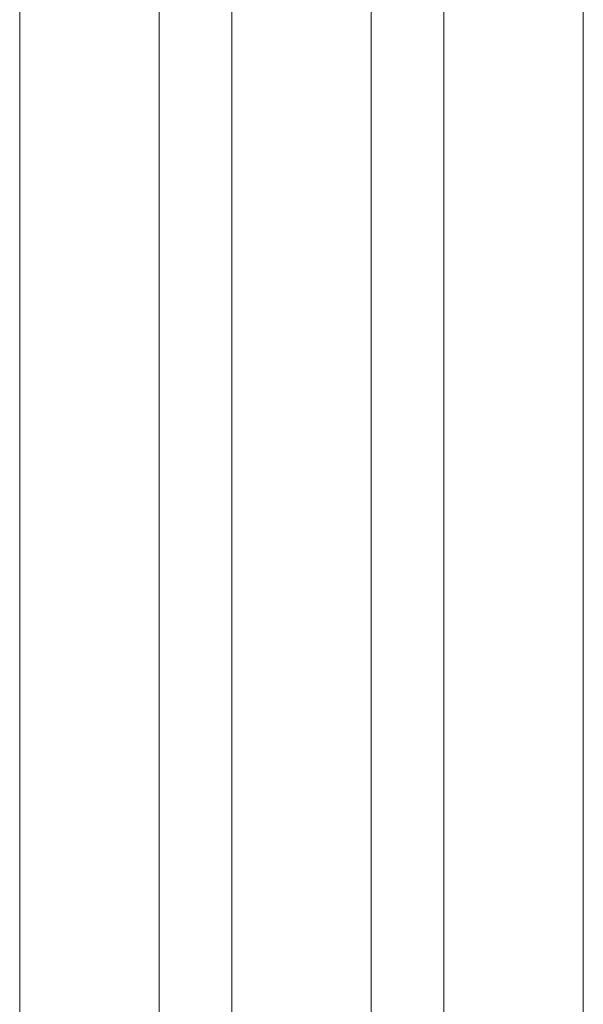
# Model space of a CAD drawing. Header units: millimetres. Extents: x 70 to 998, y -477 to 499.
# Tile 9 of 15: x 560 to 584, y -17 to 23. Entities that reach past the tile are written whole.
import ezdxf

# ---------------------------------------------------------------- set-up
doc = ezdxf.new("R2010")
doc.units = ezdxf.units.MM
doc.header["$LTSCALE"] = 20.32
doc.layers.get('0').update_dxf_attribs({"lineweight": 15})

msp = doc.modelspace()

# ---------------------------------------------------------------- linework, layer by layer
at = {"color": 7, "linetype": 'Continuous', "lineweight": 18, "transparency": 33554687}
for p, q in [((560.428, -70.777), (560.428, 218.572)), ((566.178, -70.777), (566.178, 218.572)), ((569.178, -72.785), (569.178, 216.563)), ((574.928, -72.786), (574.928, 216.563)), ((577.928, -73.984), (577.928, 215.364)), ((583.678, -73.984), (583.678, 188.095))]:
    msp.add_line(p, q, dxfattribs=at)

doc.saveas('drawing.dxf')
